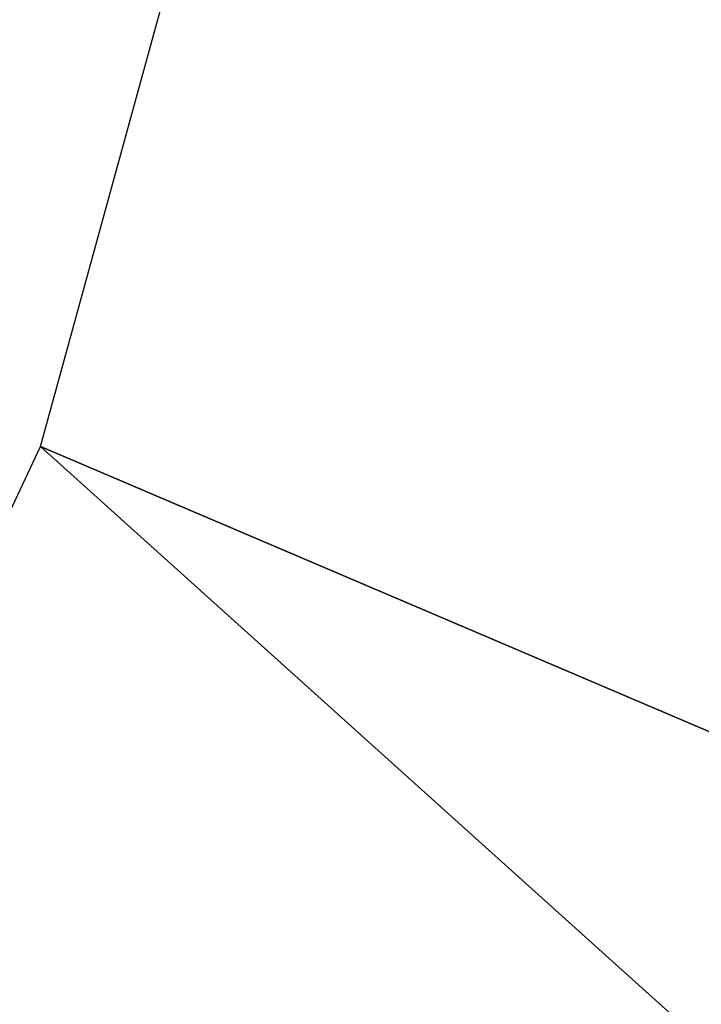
# Model space of a CAD drawing. Header units: millimetres. Extents: x -78 to 106, y -69 to 35.
# Tile 218 of 256: x 73.826 to 74.419, y -34.388 to -33.53. Entities that reach past the tile are written whole.
import ezdxf

# ---------------------------------------------------------------- set-up
doc = ezdxf.new("R2010")
doc.units = ezdxf.units.MM
doc.header["$LTSCALE"] = 25.4
doc.layers.get('0').update_dxf_attribs({"true_color": 0xff5454})

# ---------------------------------------------------------------- blocks, each defined once
blk = doc.blocks.new('LVM-SPOT-L-LED-10147.STL')
at = {"color": 250, "true_color": 0x262626}
mesh = blk.add_polyface(dxfattribs=at)
corners = [(72.94220733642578, -47.4371223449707, 8.087478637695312), (-38.52193832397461, 6.795537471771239, 73.48494720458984), (-39.98932647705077, 0.744635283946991, 75.35550689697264), (74.40959167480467, -41.3862190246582, 6.216917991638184)]
mesh.append_faces([[corners[k] for k in face] for face in [(0, 1, 2), (1, 0, 3)]], dxfattribs={"vtx0": -1, "color": 250})
at = {"color": 18, "true_color": 0x000000}
mesh = blk.add_polyface(dxfattribs=at)
corners = [(67.340087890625, -24.96711158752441, 13.80638408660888), (77.37443542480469, -34.15535354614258, 6.015164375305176), (65.27462768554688, -28.99302291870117, 13.22245311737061), (79.4398956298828, -30.12944412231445, 6.599095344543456)]
mesh.append_faces([[corners[k] for k in face] for face in [(0, 1, 2), (1, 0, 3)]], dxfattribs={"vtx0": -1, "color": 18})
at = {"color": 7, "true_color": 0xfefefe}
mesh = blk.add_polyface(dxfattribs=at)
corners = [(74.50378417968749, -30.16700553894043, 44.5214729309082), (80.02623748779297, -34.36016845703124, 42.22755813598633), (74.3796615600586, -31.95108032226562, 45.59095764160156), (80.1503677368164, -32.57609176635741, 41.1580696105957)]
mesh.append_faces([[corners[k] for k in face] for face in [(0, 1, 2), (1, 0, 3)]], dxfattribs={"vtx0": -1, "color": 7})
at = {"color": 7, "true_color": 0xffffff}
mesh = blk.add_polyface(dxfattribs=at)
corners = [(72.68931579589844, -35.85932922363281, 70.90338134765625), (73.23485565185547, -31.25720405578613, 71.51139068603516), (71.53102111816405, -35.36514663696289, 71.59332275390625), (74.39315032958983, -31.75138664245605, 70.82144927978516)]
mesh.append_faces([[corners[k] for k in face] for face in [(0, 1, 2), (1, 0, 3)]], dxfattribs={"vtx0": -1, "color": 7})
at = {"color": 7, "true_color": 0xfefefe}
mesh = blk.add_polyface(dxfattribs=at)
corners = [(74.3796615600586, -31.95108032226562, 45.59095764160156), (79.49052429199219, -36.31131362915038, 42.7257194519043), (73.84394836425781, -33.90222549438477, 46.0891227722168), (80.02623748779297, -34.36016845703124, 42.22755813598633)]
mesh.append_faces([[corners[k] for k in face] for face in [(0, 1, 2), (1, 0, 3)]], dxfattribs={"vtx0": -1, "color": 7})
mesh = blk.add_polyface(dxfattribs=at)
corners = [(73.84394836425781, -33.90222549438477, 46.0891227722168), (78.60783386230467, -38.19419479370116, 42.59247970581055), (72.9612579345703, -35.78510665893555, 45.95587921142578), (79.49052429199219, -36.31131362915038, 42.7257194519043)]
mesh.append_faces([[corners[k] for k in face] for face in [(0, 1, 2), (1, 0, 3)]], dxfattribs={"vtx0": -1, "color": 7})

msp = doc.modelspace()

# ---------------------------------------------------------------- block references
at = {"color": 0}
msp.add_blockref('LVM-SPOT-L-LED-10147.STL', (0, 0), dxfattribs=at)

doc.saveas('drawing.dxf')
